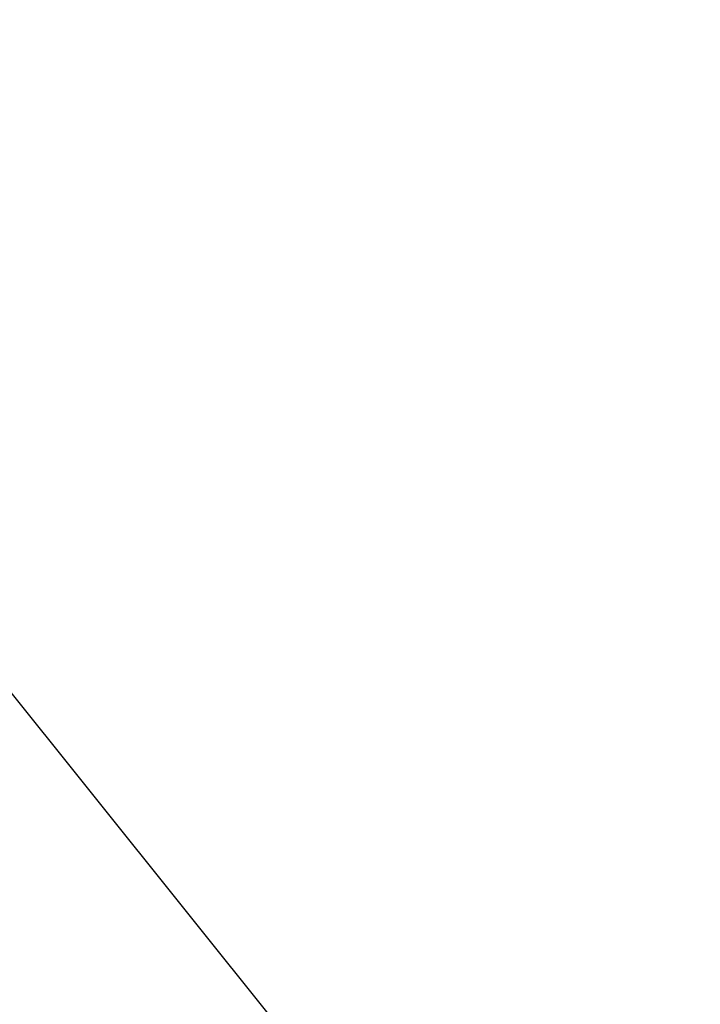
# Model space of a CAD drawing. Extents: x 0 to 363660, y 0 to 4201329.
# Tile 59 of 256: x 360164.98 to 360166.12, y 4200559.97 to 4200561.62. Entities that reach past the tile are written whole.
import ezdxf

# ---------------------------------------------------------------- set-up
doc = ezdxf.new("R2010")
doc.units = 0
doc.header["$LTSCALE"] = 0.5
doc.header["$MEASUREMENT"] = 0
doc.layers.add('(014) Водопровод', color=5, linetype='ИК_Водопровод -------в--------')
doc.layers.add('.', color=7, linetype='Continuous', lineweight=15)
doc.styles.get("Standard").update_dxf_attribs({"font": 'times.ttf'})
doc.linetypes.add('ИК_Водопровод -------в--------', pattern='A,9,-0.6,["В",Standard,S=1.2,R=0,X=0,Y=-0.6],-1.2', length=10.8)

# ---------------------------------------------------------------- blocks, each defined once
blk = doc.blocks.new('gergrgrre')
at = {"layer": '(014) Водопровод', "flags": 128}
blk.add_lwpolyline([(360036.4378, 4200773.0145), (360047.0977, 4200750.3105), (360089.7596, 4200681.101), (360107.6188, 4200655.7963), (360141.8255, 4200594.0387), (360149.3453, 4200579.9984), (360206.507, 4200508.6105), (360230.262, 4200479.3873), (360306.2812, 4200388.525), (360409.1536, 4200291.5533), (360456.1144, 4200244.1908), (360490.7928, 4200199.3371)], dxfattribs=at)

msp = doc.modelspace()

# ---------------------------------------------------------------- hatches: boundary and pattern name
at = {"layer": '.', "ltscale": 0.149071}
h = msp.add_hatch(color=256, dxfattribs=at)
h.dxf.hatch_style = 1
h.set_gradient(color1=(255, 255, 255), tint=1)
h.paths.add_polyline_path([(359890.2408, 4200193.8911), (361190.2408, 4200193.8911), (361190.2408, 4201328.8911), (359890.2408, 4201328.8911)])
h.paths.add_polyline_path([(359905.2408, 4201313.8911), (361175.2408, 4201313.8911), (361175.2408, 4200208.8911), (359905.2408, 4200208.8911)], flags=16)

# ---------------------------------------------------------------- block references
at = {"linetype": 'Continuous'}
msp.add_blockref('gergrgrre', (0, 0), dxfattribs=at)

doc.saveas('drawing.dxf')
